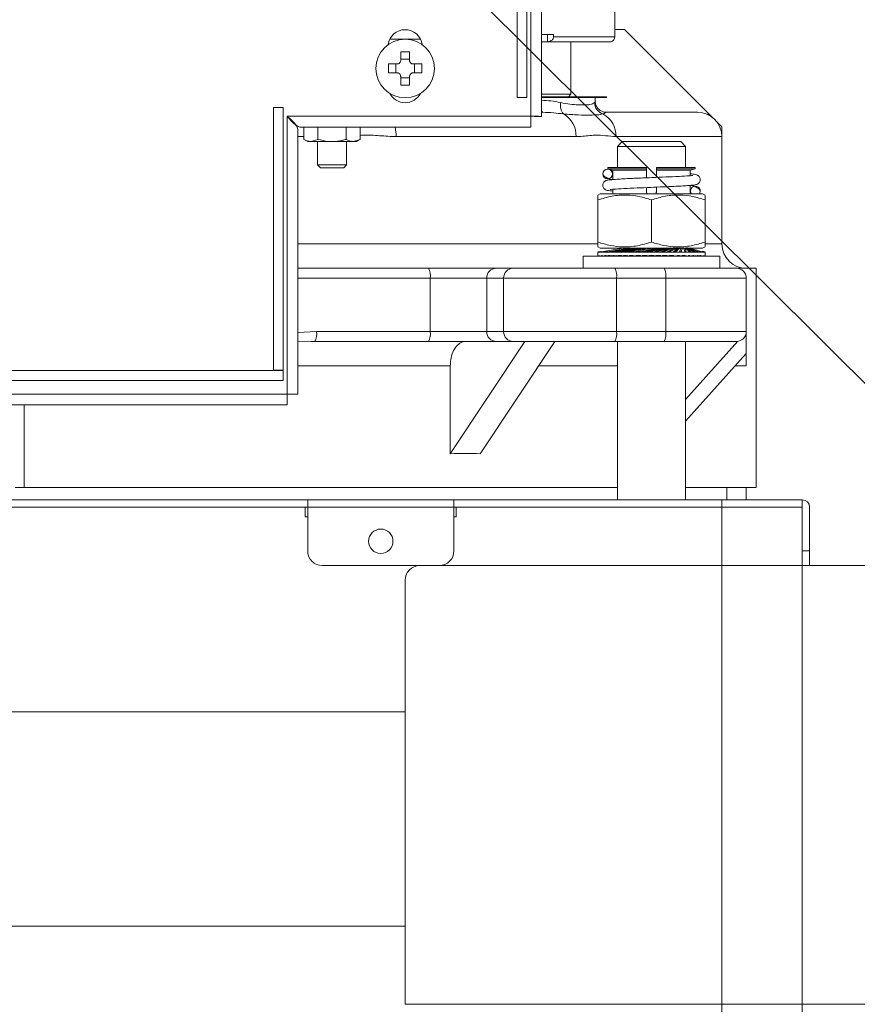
# Model space of a CAD drawing. Header units: inches. Extents: x 201967 to 338763, y -32705 to 30884.
# Tile 155 of 236: x 319937 to 319954, y 9495 to 9515. Entities that reach past the tile are written whole.
import ezdxf

# ---------------------------------------------------------------- set-up
doc = ezdxf.new("R2010")
doc.units = ezdxf.units.IN
doc.header["$MEASUREMENT"] = 0
doc.linetypes.add('CENTER', pattern=[50.8, 31.75, -6.35, 6.35, -6.35])
for name, color, linetype, lineweight in [('01 a1 KONSTRUKCJA żelebet', 200, 'Continuous', 53), ('01h3 KONSTRUKCJA pozycje słupy', 252, 'Continuous', 13), ('KRESKOWANIE-URWANIE', 3, 'Continuous', 13), ('OSIE', 6, 'CENTER', 13), ('wymiar', 1, 'Continuous', 15)]:
    doc.layers.add(name, color=color, linetype=linetype, lineweight=lineweight)
doc.styles.add('RomanS', font='romans.shx')
doc.dimstyles.new('DIM100txt12', dxfattribs={"dimtxt": 12, "dimasz": 1.05, "dimexe": 0, "dimexo": 8, "dimgap": 4, "dimtad": 1, "dimdec": 7, "dimrnd": 0.5, "dimdsep": 46, "dimtxsty": 'RomanS', "dimblk1": 'DIM', "dimblk2": 'DIM', "dimsah": 1, "dimcen": 0.09, "dimse1": 1, "dimse2": 1, "dimclrt": 256, "dimadec": 1, "dimazin": 0, "dimtfac": 1, "dimtdec": 7, "dimtix": 1, "dimtofl": 0, "dimtmove": 2, "dimatfit": 3, "dimfxl": 1, "dimtolj": 1, "dimtzin": 0, "dimarcsym": 0})

# ---------------------------------------------------------------- blocks, each defined once
blk = doc.blocks.new('A$C5C5F7205')
at = {"layer": 'KRESKOWANIE-URWANIE'}
for p, q in [((230, 1350), (404, 1350)), ((407, 1306), (230, 1306))]:
    blk.add_line(p, q, dxfattribs=at)
blk.add_lwpolyline([(230, 1377), (230, 1290), (100, 1290), (100, 1377, -0.414214), (103, 1380), (227, 1380, -0.414214)], format="xyb", close=True, dxfattribs=at)
blk = doc.blocks.new('A$C195A4306')
at = {"layer": 'KRESKOWANIE-URWANIE'}
for p, q in [((55, 824.37), (55, 672.66)), ((57.24, 824.37), (57.24, 672.69)), ((58, 735.5), (58, 676.5)), ((60, 735.5), (60, 676.5)), ((40, 688.95), (40, 694.5)), ((20, 672.5), (38, 690.5)), ((38, 690.5), (40, 690.5)), ((40, 688.95), (52.55, 688.95)), ((52.55, 689.45), (55, 689.45)), ((52.55, 688.95), (52.55, 689.45)), ((53.81, 689.45), (53.81, 687.95)), ((53.88, 687.95), (41, 687.95)), ((49, 687.95), (49, 677.2)), ((53.81, 687.95), (53.88, 687.95)), ((53.88, 687.95), (55, 687.95)), ((79.86, 688.5), (86.14, 688.5)), ((82.09, 684.14), (82.09, 685.92)), ((83.91, 685.92), (83.91, 684.14)), ((79.58, 683.41), (81.36, 683.41)), ((81.1, 683.41), (81.1, 681.59)), ((83.91, 684.4), (82.09, 684.4)), ((84.64, 683.41), (86.42, 683.41)), ((84.9, 681.59), (84.9, 683.41)), ((81.36, 681.59), (79.58, 681.59)), ((82.09, 679.08), (82.09, 680.86)), ((83.91, 680.86), (83.91, 679.08)), ((86.42, 681.59), (84.64, 681.59)), ((82.09, 680.6), (83.91, 680.6)), ((49, 677.2), (49.5, 676.7)), ((49, 677.2), (55, 677.2)), ((41.7, 676.7), (41.7, 676.5)), ((41.7, 676.7), (41.84, 676.7)), ((41.7, 676.5), (41.84, 676.5)), ((41.84, 676.7), (41.84, 676.5)), ((41.84, 676.7), (55, 676.7)), ((41.84, 676.5), (55, 676.5)), ((44, 676.5), (44, 675.79)), ((58, 676.5), (60, 676.5)), ((23, 673.5), (41.77, 673.5)), ((41.77, 673.5), (41.83, 673.5)), ((54.74, 673.5), (55, 673.5)), ((57.24, 672.69), (107.24, 672.69)), ((107.24, 672.69), (107.24, 615.69)), ((108, 674.5), (110, 674.5)), ((108, 620.6), (108, 674.5)), ((110, 620.6), (110, 674.5)), ((18, 670.5), (19, 671.5)), ((55, 672.66), (56.5, 672.66)), ((57.21, 670.45), (57.21, 671.95)), ((18, 646.5), (18, 670.5)), ((57.21, 670.45), (104.29, 670.45)), ((92.23, 670.45), (92.23, 667.95)), ((95.11, 670.45), (95.11, 667.95)), ((100.89, 670.45), (100.89, 667.95)), ((103.77, 670.45), (103.77, 667.95)), ((105, 669.74), (105, 615.66)), ((18, 668.5), (18, 646.5)), ((39.71, 668.5), (18, 668.5)), ((26.45, 667.5), (25.45, 666.5)), ((26.45, 667.5), (38.45, 667.5)), ((39.45, 666.5), (38.45, 667.5)), ((84.83, 668.5), (47.93, 668.5)), ((92.23, 667.95), (93, 667.5)), ((92.23, 667.95), (93.67, 667.5)), ((93.67, 667.5), (93, 667.5)), ((98, 667.5), (93.67, 667.5)), ((95, 667.5), (95, 662.7)), ((102.33, 667.5), (98, 667.5)), ((100.89, 667.95), (102.33, 667.5)), ((101, 662.7), (101, 667.5)), ((103, 667.5), (102.33, 667.5)), ((103, 667.5), (103.77, 667.95)), ((105, 668.5), (103.77, 668.5)), ((25.45, 666.5), (25.45, 662.2)), ((39.45, 666.5), (25.45, 666.5)), ((39.45, 662.2), (39.45, 666.5)), ((95, 662.7), (95.6, 662.1)), ((95, 662.7), (101, 662.7)), ((100.4, 662.1), (101, 662.7)), ((23.51, 662.2), (23.51, 661.9)), ((23.51, 662.2), (31.45, 662.2)), ((23.51, 661.9), (31.45, 661.9)), ((23.51, 661.9), (24.51, 661.63)), ((24.51, 661.63), (31.45, 661.63)), ((24.51, 661.63), (24.51, 660.5)), ((31.45, 661.9), (31.45, 662.2)), ((31.45, 661.63), (31.45, 661.9)), ((31.45, 660.14), (31.45, 661.63)), ((33.45, 662.2), (41.4, 662.2)), ((33.45, 662.2), (33.45, 661.9)), ((33.45, 661.9), (41.4, 661.9)), ((33.45, 661.9), (33.45, 661.63)), ((33.45, 661.63), (40.39, 661.63)), ((33.45, 661.63), (33.45, 660.06)), ((40.39, 661.63), (41.4, 661.9)), ((40.39, 659.69), (40.39, 661.63)), ((41.4, 661.9), (41.4, 662.2)), ((100.4, 662.1), (95.6, 662.1)), ((21.95, 656.8), (21.45, 656.51)), ((21.95, 656.8), (42.95, 656.8)), ((24.51, 658.51), (24.51, 657.22)), ((31.45, 657.22), (31.45, 658.14)), ((33.45, 658.06), (33.45, 657.22)), ((40.39, 657.22), (40.39, 657.7)), ((43.45, 656.51), (42.95, 656.8)), ((21.45, 655.53), (21.45, 646.87)), ((32.45, 655.53), (32.45, 646.87)), ((43.45, 655.53), (43.45, 646.87)), ((18, 646.5), (21.43, 646.5)), ((43.41, 646.5), (105, 646.5)), ((21.45, 644.9), (21.44, 644.9)), ((21.45, 645.89), (21.95, 645.6)), ((21.45, 644.9), (21.45, 644.8)), ((21.45, 644.9), (21.45, 644.9)), ((21.45, 644.81), (21.45, 644.09)), ((21.45, 644.8), (21.52, 644.8)), ((22, 645.01), (21.52, 644.9)), ((21.52, 644.9), (21.52, 644.8)), ((21.52, 644.9), (21.56, 644.9)), ((21.56, 644.8), (21.52, 644.8)), ((21.56, 644.9), (21.73, 644.94)), ((21.56, 644.9), (21.56, 644.8)), ((21.75, 644.85), (21.56, 644.8)), ((21.56, 644.8), (21.75, 644.8)), ((22.02, 644.97), (21.75, 644.9)), ((21.75, 644.9), (21.84, 644.9)), ((21.75, 644.9), (21.75, 644.8)), ((21.84, 644.8), (21.75, 644.8)), ((21.84, 644.9), (22.12, 644.97)), ((21.84, 644.9), (21.84, 644.8)), ((22.16, 644.88), (21.84, 644.8)), ((21.84, 644.8), (22.16, 644.8)), ((32.45, 645.6), (21.95, 645.6)), ((22.16, 644.9), (22.29, 644.9)), ((22.16, 644.9), (22.16, 644.8)), ((22.29, 644.8), (22.16, 644.8)), ((22.29, 644.9), (22.66, 645.01)), ((22.71, 644.93), (22.29, 644.8)), ((22.29, 644.9), (22.29, 644.8)), ((22.29, 644.8), (22.73, 644.8)), ((24.96, 645.7), (22.73, 644.9)), ((22.73, 644.9), (22.9, 644.9)), ((22.73, 644.9), (22.73, 644.8)), ((22.9, 644.8), (22.73, 644.8)), ((22.9, 644.9), (25.01, 645.7)), ((23.39, 644.99), (22.9, 644.8)), ((22.9, 644.9), (22.9, 644.8)), ((22.9, 644.8), (23.45, 644.8)), ((25.07, 645.7), (23.45, 644.9)), ((23.45, 644.9), (23.45, 644.8)), ((23.45, 644.9), (23.66, 644.9)), ((23.66, 644.8), (23.45, 644.8)), ((23.66, 644.9), (25.19, 645.7)), ((25.19, 645.6), (23.66, 644.8)), ((23.66, 644.9), (23.66, 644.8)), ((23.66, 644.8), (24.31, 644.8)), ((25.3, 645.7), (24.31, 644.9)), ((24.31, 644.9), (24.55, 644.9)), ((24.31, 644.9), (24.31, 644.8)), ((24.55, 644.8), (24.31, 644.8)), ((24.55, 644.9), (25.48, 645.7)), ((25.48, 645.6), (24.55, 644.8)), ((24.55, 644.9), (24.55, 644.8)), ((24.55, 644.8), (25.31, 644.8)), ((25.63, 645.7), (25.31, 644.9)), ((25.31, 644.9), (25.57, 644.9)), ((25.31, 644.9), (25.31, 644.8)), ((25.57, 644.8), (25.31, 644.8)), ((25.57, 644.9), (25.89, 645.7)), ((25.89, 645.6), (25.57, 644.8)), ((25.57, 644.9), (25.57, 644.8)), ((25.57, 644.8), (26.41, 644.8)), ((26.08, 645.7), (26.41, 644.9)), ((26.41, 644.8), (26.08, 645.6)), ((26.7, 644.9), (26.39, 645.7)), ((26.41, 644.9), (26.7, 644.9)), ((26.41, 644.9), (26.41, 644.8)), ((26.7, 644.8), (26.41, 644.8)), ((26.63, 645.7), (27.61, 644.9)), ((27.61, 644.8), (26.63, 645.6)), ((26.7, 644.9), (26.7, 644.8)), ((26.7, 644.8), (27.61, 644.8)), ((27.93, 644.9), (26.99, 645.7)), ((27.26, 645.7), (28.89, 644.9)), ((28.89, 644.8), (27.26, 645.6)), ((27.61, 644.9), (27.93, 644.9)), ((27.61, 644.9), (27.61, 644.8)), ((27.93, 644.8), (27.61, 644.8)), ((29.22, 644.9), (27.68, 645.7)), ((27.93, 644.9), (27.93, 644.8)), ((27.93, 644.8), (28.89, 644.8)), ((27.98, 645.7), (30.22, 644.9)), ((30.22, 644.8), (27.98, 645.6)), ((30.56, 644.9), (28.45, 645.7)), ((31.59, 644.8), (28.77, 645.6)), ((28.89, 644.9), (29.22, 644.9)), ((28.89, 644.9), (28.89, 644.8)), ((29.22, 644.8), (28.89, 644.8)), ((29.22, 644.9), (29.22, 644.8)), ((29.22, 644.8), (30.22, 644.8)), ((31.93, 644.9), (29.27, 645.7)), ((32.97, 644.8), (29.62, 645.6)), ((30.22, 644.9), (30.22, 644.8)), ((30.22, 644.9), (30.56, 644.9)), ((30.56, 644.8), (30.22, 644.8)), ((30.56, 644.9), (30.56, 644.8)), ((30.56, 644.8), (31.59, 644.8)), ((33.32, 644.9), (30.58, 645.59)), ((34.68, 644.9), (31.44, 645.62)), ((31.59, 644.9), (31.59, 644.8)), ((31.59, 644.9), (31.93, 644.9)), ((31.93, 644.8), (31.59, 644.8)), ((31.93, 644.9), (31.93, 644.8)), ((31.93, 644.8), (32.97, 644.8)), ((34.34, 644.8), (32.13, 645.26)), ((36.02, 644.9), (32.38, 645.62)), ((42.95, 645.6), (32.45, 645.6)), ((32.97, 644.9), (32.97, 644.8)), ((32.97, 644.9), (33.32, 644.9)), ((33.32, 644.8), (32.97, 644.8)), ((33.32, 644.9), (33.32, 644.8)), ((33.32, 644.8), (34.34, 644.8)), ((37.29, 644.9), (33.58, 645.58)), ((33.93, 645.6), (38.2, 644.9)), ((34.34, 644.9), (34.34, 644.8)), ((34.34, 644.9), (34.68, 644.9)), ((34.68, 644.8), (34.34, 644.8)), ((38.49, 644.9), (34.4, 645.61)), ((34.68, 644.9), (34.68, 644.8)), ((34.68, 644.8), (35.68, 644.8)), ((35.68, 644.8), (34.73, 644.98)), ((34.88, 645.6), (39.33, 644.9)), ((39.6, 644.9), (35.54, 645.57)), ((35.68, 644.9), (35.68, 644.8)), ((35.68, 644.9), (36.02, 644.9)), ((36.02, 644.8), (35.68, 644.8)), ((35.79, 645.6), (40.35, 644.9)), ((36.02, 644.9), (36.02, 644.8)), ((36.02, 644.8), (36.98, 644.8)), ((36.98, 644.8), (36.05, 644.96)), ((40.59, 644.9), (36.22, 645.61)), ((36.66, 645.6), (41.25, 644.9)), ((36.98, 644.9), (37.29, 644.9)), ((36.98, 644.9), (36.98, 644.8)), ((37.29, 644.8), (36.98, 644.8)), ((41.45, 644.9), (37.05, 645.61)), ((37.29, 644.9), (37.29, 644.8)), ((37.29, 644.8), (38.2, 644.8)), ((38.2, 644.8), (37.32, 644.94)), ((38.2, 644.9), (38.2, 644.8)), ((38.2, 644.9), (38.49, 644.9)), ((38.49, 644.8), (38.2, 644.8)), ((38.49, 644.9), (38.49, 644.8)), ((38.49, 644.8), (39.33, 644.8)), ((39.33, 644.8), (38.51, 644.93)), ((42.74, 644.9), (38.66, 645.58)), ((39.33, 644.9), (39.6, 644.9)), ((39.33, 644.9), (39.33, 644.8)), ((39.6, 644.8), (39.33, 644.8)), ((40.35, 644.8), (39.6, 644.91)), ((39.6, 644.9), (39.6, 644.8)), ((39.6, 644.8), (40.35, 644.8)), ((40.35, 644.9), (40.35, 644.8)), ((40.35, 644.9), (40.59, 644.9)), ((40.59, 644.8), (40.35, 644.8)), ((40.59, 644.9), (40.59, 644.8)), ((40.59, 644.8), (41.25, 644.8)), ((41.25, 644.8), (40.64, 644.91)), ((41.25, 644.9), (41.25, 644.8)), ((41.25, 644.9), (41.45, 644.9)), ((41.45, 644.8), (41.25, 644.8)), ((41.45, 644.9), (41.45, 644.8)), ((42, 644.8), (41.45, 644.89)), ((41.45, 644.8), (42, 644.8)), ((41.49, 644.98), (42, 644.9)), ((42.17, 644.9), (41.6, 644.99)), ((42, 644.9), (42, 644.8)), ((42, 644.9), (42.17, 644.9)), ((42.17, 644.8), (42, 644.8)), ((42.17, 644.9), (42.17, 644.8)), ((42.61, 644.8), (42.17, 644.87)), ((42.17, 644.8), (42.61, 644.8)), ((42.21, 644.96), (42.61, 644.9)), ((42.61, 644.9), (42.61, 644.8)), ((42.61, 644.9), (42.74, 644.9)), ((42.74, 644.8), (42.61, 644.8)), ((42.74, 644.9), (42.74, 644.8)), ((43.06, 644.8), (42.74, 644.85)), ((42.74, 644.8), (43.06, 644.8)), ((42.77, 644.95), (43.06, 644.9)), ((43.15, 644.9), (42.86, 644.95)), ((42.95, 645.6), (43.45, 645.89)), ((43.06, 644.9), (43.06, 644.8)), ((43.06, 644.9), (43.15, 644.9)), ((43.15, 644.8), (43.06, 644.8)), ((43.15, 644.9), (43.15, 644.8)), ((43.34, 644.8), (43.15, 644.83)), ((43.15, 644.8), (43.34, 644.8)), ((43.39, 644.9), (43.17, 644.94)), ((43.17, 644.93), (43.34, 644.9)), ((43.34, 644.9), (43.34, 644.8)), ((43.34, 644.9), (43.39, 644.9)), ((43.39, 644.8), (43.34, 644.8)), ((43.39, 644.9), (43.39, 644.8)), ((43.39, 644.8), (43.45, 644.8)), ((43.45, 644.9), (43.45, 644.8)), ((43.45, 644.9), (43.45, 644.8)), ((43.45, 644.09), (43.45, 644.81)), ((43.45, 644.8), (43.45, 644.8)), ((18.45, 644), (18.45, 641.5)), ((18.45, 644), (46.45, 644)), ((21.45, 644.1), (21.45, 644)), ((21.52, 644.1), (21.52, 644)), ((21.56, 644.1), (21.56, 644)), ((21.7, 644.03), (21.56, 644)), ((21.75, 644.1), (21.75, 644)), ((21.84, 644.1), (21.84, 644)), ((22.16, 644.08), (21.84, 644)), ((22.16, 644.1), (22.16, 644)), ((22.65, 644.11), (22.29, 644)), ((22.29, 644.1), (22.44, 644.1)), ((22.29, 644.1), (22.29, 644)), ((22.73, 644.1), (22.73, 644)), ((22.9, 644.1), (23.1, 644.1)), ((22.9, 644.1), (22.9, 644)), ((23.16, 644.1), (22.9, 644)), ((23.45, 644.1), (23.45, 644)), ((23.66, 644.1), (24.06, 644.1)), ((23.66, 644.1), (23.66, 644)), ((23.85, 644.1), (23.66, 644)), ((24.31, 644.1), (24.31, 644)), ((24.55, 644.1), (24.92, 644.1)), ((24.55, 644.1), (24.55, 644)), ((25.31, 644.1), (25.31, 644)), ((25.57, 644.1), (26.21, 644.1)), ((25.57, 644.1), (25.57, 644)), ((26.41, 644.1), (26.41, 644)), ((26.7, 644.1), (27.27, 644.1)), ((26.7, 644.1), (26.7, 644)), ((27.61, 644.1), (27.61, 644)), ((27.93, 644.1), (28.68, 644.1)), ((27.93, 644.1), (27.93, 644)), ((28.89, 644), (28.68, 644.1)), ((28.89, 644.1), (28.89, 644)), ((29.22, 644.1), (30.22, 644.1)), ((29.22, 644.1), (29.22, 644)), ((30.22, 644), (29.94, 644.1)), ((30.22, 644.1), (30.22, 644)), ((30.56, 644.1), (31.59, 644.1)), ((30.56, 644.1), (30.56, 644)), ((31.59, 644), (31.15, 644.12)), ((31.59, 644.1), (31.59, 644)), ((31.93, 644.1), (32.97, 644.1)), ((31.93, 644.1), (31.93, 644)), ((32.97, 644), (32.45, 644.12)), ((32.97, 644.1), (32.97, 644)), ((33.32, 644.1), (34.34, 644.1)), ((33.32, 644.1), (33.32, 644)), ((34.34, 644), (33.75, 644.12)), ((34.34, 644.1), (34.34, 644)), ((34.68, 644.1), (35.68, 644.1)), ((34.68, 644.1), (34.68, 644)), ((35.68, 644), (35.03, 644.12)), ((35.68, 644.1), (35.68, 644)), ((36.02, 644.1), (36.02, 644)), ((36.22, 644.1), (36.98, 644.1)), ((36.98, 644), (36.27, 644.12)), ((36.98, 644.1), (36.98, 644)), ((37.29, 644.1), (37.29, 644)), ((38.2, 644), (37.45, 644.12)), ((37.59, 644.1), (38.2, 644.1)), ((38.2, 644.1), (38.2, 644)), ((38.49, 644.1), (38.49, 644)), ((39.33, 644), (38.54, 644.12)), ((38.7, 644.1), (39.33, 644.1)), ((39.33, 644.1), (39.33, 644)), ((39.6, 644.1), (39.6, 644)), ((40.35, 644), (39.66, 644.11)), ((40.02, 644.1), (40.35, 644.1)), ((40.35, 644.1), (40.35, 644)), ((40.59, 644.1), (40.59, 644)), ((41.25, 644), (40.64, 644.09)), ((40.92, 644.1), (41.25, 644.1)), ((41.25, 644.1), (41.25, 644)), ((42, 644), (41.35, 644.1)), ((41.45, 644.1), (41.45, 644)), ((41.75, 644.1), (42, 644.1)), ((42, 644.1), (42, 644)), ((42.17, 644.1), (42.17, 644)), ((42.61, 644), (42.17, 644.07)), ((42.52, 644.1), (42.61, 644.1)), ((42.61, 644.1), (42.61, 644)), ((43.06, 644), (42.61, 644.07)), ((42.74, 644.1), (42.74, 644)), ((43.06, 644.1), (43.06, 644)), ((43.34, 644), (43.06, 644.05)), ((43.15, 644.1), (43.15, 644)), ((43.34, 644.1), (43.34, 644)), ((43.39, 644.1), (43.39, 644)), ((43.45, 644.1), (43.45, 644)), ((43.45, 644.1), (43.45, 644)), ((46.45, 641.5), (46.45, 644)), ((11, 641.5), (11, 596.5)), ((11, 641.5), (15, 641.5)), ((15, 641.5), (29.87, 641.5)), ((29.87, 641.5), (39.97, 641.5)), ((39.97, 641.5), (60.82, 641.5)), ((60.82, 641.5), (64.29, 641.5)), ((64.29, 641.5), (78.2, 641.5)), ((78.2, 641.5), (105, 641.5)), ((13, 628.5), (13, 639.5)), ((29.53, 639.5), (13, 639.5)), ((39.62, 639.5), (29.53, 639.5)), ((29.53, 639.5), (29.53, 628.5)), ((39.62, 628.5), (39.62, 639.5)), ((62.79, 639.5), (39.62, 639.5)), ((62.79, 639.5), (62.79, 628.5)), ((66.26, 639.5), (62.79, 639.5)), ((66.26, 628.5), (66.26, 639.5)), ((77.85, 639.5), (66.26, 639.5)), ((77.85, 639.5), (77.85, 628.5)), ((105, 639.5), (77.85, 639.5)), ((13, 628.5), (29.53, 628.5)), ((13, 628.5), (13, 623.99)), ((29.53, 628.5), (39.62, 628.5)), ((39.62, 628.5), (62.79, 628.5)), ((62.79, 628.5), (66.26, 628.5)), ((66.26, 628.5), (77.85, 628.5)), ((77.85, 628.5), (101.17, 628.5)), ((101.17, 628.5), (105, 628.31)), ((25.45, 614.56), (14.73, 626.52)), ((29.87, 626.5), (15, 626.5)), ((25.45, 626.5), (25.45, 594)), ((39.97, 626.5), (29.87, 626.5)), ((39.45, 594), (39.45, 626.5)), ((60.82, 626.5), (39.97, 626.5)), ((67.62, 603.45), (52.28, 626.5)), ((73.75, 603.45), (58.41, 626.5)), ((64.29, 626.5), (60.82, 626.5)), ((78.2, 626.5), (64.29, 626.5)), ((101.52, 626.5), (78.2, 626.5)), ((102.31, 626.48), (101.52, 626.5)), ((105, 626.4), (102.31, 626.48)), ((25.45, 610.1), (13, 623.99)), ((15.23, 621.5), (13, 621.5)), ((55.61, 621.5), (39.45, 621.5)), ((73.75, 621.5), (73.75, 603.45)), ((105, 621.5), (73.75, 621.5)), ((110, 620.6), (108, 620.6)), ((108, 618.5), (108, 620.5)), ((248, 620.5), (108, 620.5)), ((248, 618.5), (108, 618.5)), ((105, 615.66), (106.5, 615.66)), ((107.21, 613.45), (107.21, 614.95)), ((107.24, 615.69), (248.76, 615.69)), ((107.21, 613.45), (248.79, 613.45)), ((161.2, 596.5), (161.2, 613.45)), ((11, 596.5), (25.45, 596.5)), ((13, 596.5), (13, 594)), ((17, 596.5), (17, 594)), ((39.45, 596.5), (161.2, 596.5)), ((163, 596.5), (161.2, 596.5)), ((1.5, 592.5), (1.5, 594)), ((1.5, 594), (18, 594)), ((18, 592.5), (18, 594)), ((18, 594), (73, 594)), ((73, 594), (103, 594)), ((73, 592.5), (73, 594)), ((103, 594), (103, 592.5)), ((103, 594), (253, 594)), ((0, 583.5), (0, 592.5)), ((1.5, 592.5), (18, 592.5)), ((1.5, 592.5), (1.5, 239.5)), ((18, 592.5), (73, 592.5)), ((18, 592.5), (18, 239.5)), ((18, 592.5), (72.5, 592.5)), ((72.5, 590.5), (72.5, 592.5)), ((73, 583.5), (73, 592.5)), ((103, 592.5), (73, 592.5)), ((103, 583.5), (103, 592.5)), ((103, 592.5), (253, 592.5)), ((103.5, 592.5), (103.5, 590.5)), ((103.5, 592.5), (252.5, 592.5)), ((73, 590.5), (72.5, 590.5)), ((103.5, 590.5), (103, 590.5)), ((0, 583.5), (1.5, 583.5)), ((0, 580.5), (0, 583.5)), ((1.5, 580.5), (0, 580.5)), ((76, 580.5), (100, 580.5))]:
    blk.add_line(p, q, dxfattribs=at)
at = {"layer": 'KRESKOWANIE-URWANIE', "flags": 128}
blk.add_lwpolyline([(22.61, 656.8), (22.52, 656.97), (22.44, 657.35)], dxfattribs=at)
at = {"layer": 'KRESKOWANIE-URWANIE'}
for centre, radius in [((83, 682.5), 6), ((41.46, 660.85), 1), ((88, 585.5), 2.5)]:
    blk.add_circle(centre, radius, dxfattribs=at)
for centre, radius, start, end in [((83, 686.95), 3.5, 7.2804, 172.7196), ((83, 656.33), 29.6, 88.2333, 91.7667), ((109.27, 682.5), 29.7, 178.2391, 181.7609), ((56.73, 682.5), 29.7, 358.2391, 1.7609), ((83, 708.82), 29.75, 268.2424, 271.7576), ((83, 678.95), 3.5, 206.6534, 333.3466), ((41.6, 675.54), 2.53, 289.5267, 358.5973), ((48.56, 674.87), 2.59, 318.5983, 13.6071), ((23, 668.5), 5, 90, 180), ((44.75, 668.67), 5.04, 117.1204, 181.9078), ((53.01, 668.72), 5.09, 119.5181, 182.5334), ((54.62, 673.89), 0.41, 286.9049, 339.435), ((92.99, 668.52), 8.16, 166.3478, 180.165), ((23.44, 657.35), 1, 326.633, 180), ((13, 646.5), 5, 270, 0), ((15, 639.5), 2, 90, 180), ((32.67, 639.98), 3.18, 151.5179, 188.7802), ((42.76, 639.98), 3.18, 151.5179, 188.7802), ((60.81, 639.52), 1.98, 359.5632, 89.5602), ((64.28, 639.52), 1.98, 359.564, 89.5602), ((80.99, 639.98), 3.18, 151.5179, 188.7802), ((15, 628.5), 2, 180, 270), ((32.67, 628.02), 3.18, 171.2206, 208.4806), ((42.76, 628.02), 3.18, 171.2206, 208.4806), ((60.81, 628.48), 1.98, 270.4415, 0.4368), ((64.28, 628.48), 1.98, 270.4415, 0.436), ((80.99, 628.02), 3.18, 171.2206, 208.4806), ((104.31, 628.02), 3.18, 171.2199, 208.4814), ((1.5, 592.5), 1.5, 90, 180), ((76, 583.5), 3, 180, 270), ((100, 583.5), 3, 270, 0)]:
    blk.add_arc(centre, radius, start, end, dxfattribs=at)
blk.add_ellipse((178, 442.23), major_axis=(152.79, -144.71), ratio=0.465866, start_param=2.660522, end_param=2.708431, dxfattribs=at)
for points, knots in [([(41, 687.95), (41, 687.95), (40.91, 687.95), (40.72, 687.98), (40.44, 688.1), (40.19, 688.33), (40.03, 688.62), (40.01, 688.84), (40, 688.95)], [0, 0, 0, 0, 0.005583, 0.165792, 0.381096, 0.589431, 0.794669, 1, 1, 1, 1]), ([(52.55, 688.95), (52.56, 688.86), (52.58, 688.68), (52.74, 688.42), (53.03, 688.16), (53.42, 688), (53.7, 687.97), (53.81, 687.95)], [0, 0, 0, 0, 0.151796, 0.302903, 0.514949, 0.808194, 1, 1, 1, 1]), ([(81.36, 683.41), (81.44, 683.42), (81.6, 683.44), (81.82, 683.56), (81.98, 683.74), (82.07, 683.95), (82.08, 684.09), (82.09, 684.14)], [0, 0, 0, 0, 0.213468, 0.427013, 0.638826, 0.849936, 1, 1, 1, 1]), ([(83.91, 684.14), (83.92, 684.06), (83.94, 683.9), (84.06, 683.68), (84.24, 683.52), (84.45, 683.43), (84.59, 683.42), (84.64, 683.41)], [0, 0, 0, 0, 0.213498, 0.427019, 0.638851, 0.849937, 1, 1, 1, 1]), ([(82.09, 680.86), (82.08, 680.94), (82.06, 681.1), (81.94, 681.32), (81.76, 681.48), (81.55, 681.57), (81.41, 681.58), (81.36, 681.59)], [0, 0, 0, 0, 0.213444, 0.427013, 0.638848, 0.849935, 1, 1, 1, 1]), ([(84.64, 681.59), (84.56, 681.58), (84.4, 681.56), (84.18, 681.44), (84.02, 681.26), (83.93, 681.05), (83.92, 680.91), (83.91, 680.86)], [0, 0, 0, 0, 0.213468, 0.427036, 0.638871, 0.849933, 1, 1, 1, 1]), ([(43.97, 675.78), (43.98, 675.65), (43.99, 675.28), (43.72, 674.59), (43.17, 673.96), (42.51, 673.6), (42.01, 673.5), (41.83, 673.51), (41.78, 673.51)], [0, 0, 0, 0, 0.112262, 0.32064, 0.545658, 0.742652, 0.925952, 1, 1, 1, 1]), ([(44.03, 675.79), (44.03, 675.72), (44.03, 675.63), (44.11, 675.51), (44.13, 675.48)], [0, 0, 0, 0, 0.749573, 1, 1, 1, 1]), ([(44.13, 675.48), (44.39, 675.32), (44.8, 675.06), (46.11, 674.99), (47.49, 675.02), (49.15, 675.15), (50.43, 675.37), (51.08, 675.48)], [0, 0, 0, 0, 0.286233, 0.463234, 0.645147, 0.820088, 1, 1, 1, 1]), ([(51.08, 675.48), (51.74, 675.62), (52.97, 675.87), (54.36, 675.94), (55, 675.97)], [0, 0, 0, 0, 0.534358, 1, 1, 1, 1]), ([(42.45, 673.15), (42.26, 673.24), (41.88, 673.42), (41.81, 673.47), (41.77, 673.5)], [0, 0, 0, 0, 0.495881, 1, 1, 1, 1]), ([(50.51, 673.15), (49.48, 673.07), (47.39, 672.92), (45.09, 672.94), (43.45, 672.94), (42.79, 673.08), (42.45, 673.15)], [0, 0, 0, 0, 0.276766, 0.561639, 0.7788, 1, 1, 1, 1]), ([(54.74, 673.5), (53.99, 673.47), (52.5, 673.42), (51.17, 673.24), (50.51, 673.15)], [0, 0, 0, 0, 0.49517, 1, 1, 1, 1]), ([(57.24, 672.69), (56.94, 672.68), (56.36, 672.68), (55.62, 672.67), (55.1, 672.66), (55.03, 672.66), (55, 672.66)], [0, 0, 0, 0, 0.25, 0.499994, 0.75, 1, 1, 1, 1]), ([(57.21, 670.45), (57.21, 670.48), (57.21, 670.55), (57.22, 671.07), (57.23, 671.81), (57.23, 672.39), (57.24, 672.69)], [0, 0, 0, 0, 0.249999, 0.5, 0.750001, 1, 1, 1, 1]), ([(107.24, 672.69), (106.96, 672.36), (106.41, 671.7), (105.58, 670.91), (104.88, 670.5), (104.45, 670.46), (104.29, 670.45)], [0, 0, 0, 0, 0.280268, 0.560948, 0.841636, 1, 1, 1, 1]), ([(105, 669.74), (105.04, 670.02), (105.13, 670.57), (105.77, 671.39), (106.54, 672.1), (107.05, 672.53), (107.24, 672.69)], [0, 0, 0, 0, 0.280264, 0.560956, 0.841638, 1, 1, 1, 1]), ([(47.93, 668.5), (47.59, 668.51), (46.28, 668.56), (44.23, 668.91), (41.83, 668.69), (40.42, 668.56), (39.71, 668.5)], [0, 0, 0, 0, 0.115428, 0.449721, 0.724628, 1, 1, 1, 1]), ([(92.23, 668.77), (92.06, 668.79), (90.71, 668.88), (88.23, 668.67), (85.96, 668.56), (84.83, 668.5)], [0, 0, 0, 0, 0.066647, 0.532927, 1, 1, 1, 1]), ([(93.67, 667.5), (93.7, 667.5), (94.19, 667.51), (94.67, 667.73), (95.11, 667.95)], [0, 0, 0, 0, 0.070193, 1, 1, 1, 1]), ([(95.11, 667.95), (95.36, 667.88), (96.3, 667.62), (97.27, 667.55), (98, 667.5)], [0, 0, 0, 0, 0.257552, 1, 1, 1, 1]), ([(98, 667.5), (98.26, 667.51), (99.24, 667.53), (100.19, 667.77), (100.89, 667.95)], [0, 0, 0, 0, 0.268637, 1, 1, 1, 1]), ([(102.33, 667.5), (102.36, 667.5), (102.85, 667.51), (103.33, 667.73), (103.77, 667.95)], [0, 0, 0, 0, 0.070211, 1, 1, 1, 1]), ([(24.51, 660.86), (24.33, 660.85), (23.88, 660.81), (23.43, 660.74), (23.09, 660.64), (22.89, 660.52), (22.74, 660.41), (22.56, 660.19), (22.45, 659.91), (22.43, 659.65), (22.47, 659.4), (22.58, 659.16), (22.73, 658.97), (22.88, 658.84), (23.06, 658.74), (23.22, 658.68), (23.53, 658.61), (24.09, 658.54), (25.01, 658.46), (26.29, 658.38), (27.76, 658.3), (29.22, 658.23), (31.03, 658.16), (33.38, 658.06), (36.23, 657.94), (38.86, 657.81), (40.31, 657.72), (40.9, 657.66), (40.92, 657.66), (40.93, 657.67)], [0, 0, 0, 0, 0.030358, 0.076763, 0.109826, 0.121412, 0.130347, 0.140624, 0.152396, 0.162136, 0.169852, 0.17974, 0.188007, 0.196805, 0.206756, 0.225861, 0.257172, 0.300535, 0.355157, 0.414578, 0.469004, 0.51736, 0.559786, 0.639548, 0.727589, 0.824241, 0.921485, 0.970497, 1, 1, 1, 1]), ([(40.39, 659.68), (40.42, 659.68), (40.65, 659.7), (40.83, 659.72), (41.08, 659.78), (41.12, 659.8), (41.14, 659.8), (41.15, 659.81), (41.16, 659.81), (41.17, 659.82), (41.17, 659.82), (41.18, 659.83), (41.18, 659.84), (41.19, 659.84), (41.19, 659.85), (41.2, 659.85), (41.2, 659.86), (41.22, 659.86), (41.25, 659.88), (41.32, 659.92), (41.55, 660.03), (41.93, 660.23), (42.36, 660.54), (42.43, 660.74), (42.46, 660.85)], [0, 0, 0, 0, 0.022642, 0.196639, 0.215469, 0.221544, 0.223916, 0.225988, 0.227949, 0.230008, 0.232365, 0.235139, 0.241996, 0.243533, 0.244921, 0.246253, 0.247605, 0.250671, 0.254618, 0.265928, 0.304117, 0.446795, 0.679961, 1, 1, 1, 1]), ([(40.39, 657.34), (40.57, 657.35), (41.03, 657.39), (41.47, 657.46), (41.81, 657.56), (42.02, 657.68), (42.17, 657.79), (42.34, 658.01), (42.45, 658.29), (42.47, 658.55), (42.43, 658.8), (42.33, 659.04), (42.18, 659.23), (42.02, 659.36), (41.84, 659.46), (41.68, 659.52), (41.37, 659.59), (40.81, 659.66), (39.89, 659.74), (38.61, 659.82), (37.14, 659.9), (35.68, 659.97), (33.87, 660.04), (31.53, 660.14), (28.67, 660.26), (26.04, 660.39), (24.59, 660.48), (24.01, 660.54), (23.98, 660.54), (23.97, 660.53)], [0, 0, 0, 0, 0.030358, 0.076763, 0.109826, 0.121412, 0.130347, 0.140624, 0.152396, 0.162136, 0.169852, 0.17974, 0.188008, 0.196805, 0.206756, 0.225861, 0.257172, 0.300535, 0.355157, 0.414578, 0.469004, 0.517359, 0.559786, 0.639549, 0.727589, 0.824241, 0.921485, 0.970497, 1, 1, 1, 1]), ([(32.45, 655.53), (31.5, 655.81), (29.57, 656.39), (26.71, 656.6), (23.97, 656.29), (22.3, 655.78), (21.45, 655.53)], [0, 0, 0, 0, 0.264607, 0.534952, 0.765347, 1, 1, 1, 1]), ([(24.43, 658.51), (24.26, 658.5), (24.07, 658.48), (23.82, 658.42), (23.78, 658.4), (23.76, 658.4), (23.75, 658.39), (23.74, 658.39), (23.73, 658.38), (23.73, 658.38), (23.72, 658.37), (23.72, 658.36), (23.72, 658.36), (23.71, 658.35), (23.71, 658.35), (23.7, 658.34), (23.68, 658.34), (23.66, 658.32), (23.58, 658.28), (23.35, 658.17), (22.97, 657.97), (22.54, 657.66), (22.48, 657.46), (22.44, 657.35)], [0, 0, 0, 0, 0.177098, 0.196389, 0.202612, 0.205042, 0.207164, 0.209169, 0.211277, 0.213692, 0.216535, 0.223559, 0.225133, 0.226555, 0.227919, 0.229304, 0.232445, 0.236487, 0.248073, 0.28719, 0.433339, 0.672176, 1, 1, 1, 1]), ([(24.51, 657.22), (24.51, 657.15), (24.51, 657), (24.51, 656.87), (24.5, 656.8)], [0, 0, 0, 0, 0.505301, 1, 1, 1, 1]), ([(31.55, 656.8), (31.51, 656.9), (31.46, 657.04), (31.45, 657.18), (31.45, 657.22)], [0, 0, 0, 0, 0.741055, 1, 1, 1, 1]), ([(43.45, 655.53), (42.5, 655.81), (40.57, 656.39), (37.71, 656.6), (34.97, 656.29), (33.3, 655.78), (32.45, 655.53)], [0, 0, 0, 0, 0.264606, 0.534951, 0.765344, 1, 1, 1, 1]), ([(33.45, 657.22), (33.45, 657.11), (33.44, 656.96), (33.36, 656.83), (33.34, 656.8)], [0, 0, 0, 0, 0.75851, 1, 1, 1, 1]), ([(40.4, 656.8), (40.4, 656.86), (40.39, 657), (40.39, 657.15), (40.39, 657.22)], [0, 0, 0, 0, 0.485673, 1, 1, 1, 1]), ([(21.45, 655.53), (21.45, 655.67), (21.45, 656.1), (21.45, 656.5), (21.45, 656.46), (21.45, 656.44)], [0, 0, 0, 0, 0.262349, 0.761226, 1, 1, 1, 1]), ([(43.45, 656.44), (43.45, 656.46), (43.45, 656.51), (43.45, 656.1), (43.45, 655.67), (43.45, 655.53)], [0, 0, 0, 0, 0.225926, 0.737642, 1, 1, 1, 1]), ([(21.45, 646.87), (22.41, 646.59), (24.34, 646.01), (27.2, 645.8), (29.93, 646.11), (31.61, 646.62), (32.45, 646.87)], [0, 0, 0, 0, 0.264605, 0.53495, 0.765345, 1, 1, 1, 1]), ([(21.45, 645.96), (21.45, 645.94), (21.45, 645.89), (21.45, 646.3), (21.45, 646.73), (21.45, 646.87)], [0, 0, 0, 0, 0.225926, 0.737642, 1, 1, 1, 1]), ([(32.45, 646.87), (33.41, 646.59), (35.34, 646.01), (38.2, 645.8), (40.93, 646.11), (42.61, 646.62), (43.45, 646.87)], [0, 0, 0, 0, 0.264606, 0.534951, 0.765347, 1, 1, 1, 1]), ([(43.45, 646.87), (43.45, 646.73), (43.45, 646.3), (43.45, 645.9), (43.45, 645.94), (43.45, 645.96)], [0, 0, 0, 0, 0.262349, 0.761226, 1, 1, 1, 1]), ([(24.63, 645.61), (24.22, 645.51), (23.39, 645.32), (22.58, 645.04), (22.16, 644.9)], [0, 0, 0, 0, 0.493056, 1, 1, 1, 1]), ([(29.17, 645.6), (29.56, 645.51), (30.37, 645.31), (31.17, 645.04), (31.59, 644.9)], [0, 0, 0, 0, 0.483267, 1, 1, 1, 1]), ([(30.1, 645.6), (30.49, 645.52), (31.45, 645.33), (32.4, 645.06), (32.97, 644.9)], [0, 0, 0, 0, 0.407819, 1, 1, 1, 1]), ([(31.07, 645.6), (31.46, 645.53), (32.56, 645.34), (33.64, 645.07), (34.34, 644.9)], [0, 0, 0, 0, 0.36073, 1, 1, 1, 1]), ([(32.04, 645.6), (32.58, 645.51), (33.8, 645.32), (35.01, 645.05), (35.68, 644.9)], [0, 0, 0, 0, 0.448412, 1, 1, 1, 1]), ([(33.01, 645.6), (33.69, 645.5), (35.02, 645.31), (36.33, 645.03), (36.98, 644.9)], [0, 0, 0, 0, 0.513041, 1, 1, 1, 1]), ([(73.75, 621.5), (73.71, 622.06), (73.64, 623.19), (73.09, 624.68), (72.27, 625.81), (71.37, 626.41), (70.77, 626.48), (70.53, 626.5)], [0, 0, 0, 0, 0.21462, 0.429236, 0.643882, 0.858586, 1, 1, 1, 1]), ([(13, 621.5), (13, 621.6), (13, 621.82), (13, 622.22), (13, 622.78), (13, 623.35), (13, 623.66), (13, 623.81)], [0, 0, 0, 0, 0.066799, 0.154143, 0.317352, 0.671197, 1, 1, 1, 1]), ([(107.24, 615.69), (106.94, 615.68), (106.36, 615.68), (105.62, 615.67), (105.1, 615.66), (105.03, 615.66), (105, 615.66)], [0, 0, 0, 0, 0.249993, 0.499995, 0.749997, 1, 1, 1, 1]), ([(107.21, 613.45), (107.21, 613.48), (107.21, 613.55), (107.22, 614.07), (107.23, 614.81), (107.23, 615.39), (107.24, 615.69)], [0, 0, 0, 0, 0.249999, 0.5, 0.750001, 1, 1, 1, 1])]:
    blk.add_open_spline(points, degree=3, knots=knots, dxfattribs=at)
blk = doc.blocks.new('1 szyb FIFT B160AF')
at = {"layer": 'OSIE', "ltscale": 2}
blk.add_line((204.501, 83.5), (204.501, 201.5), dxfattribs=at)
at = {"layer": 'KRESKOWANIE-URWANIE', "xscale": -0.1, "yscale": 0.1, "zscale": 0.1}
blk.add_blockref('A$C195A4306', (206.3, 152.45), dxfattribs=at)
at = {"layer": 'wymiar', "xscale": -0.1, "yscale": 0.1, "zscale": 0.1}
blk.add_blockref('A$C5C5F7205', (221, 72.5), dxfattribs=at)
blk = doc.blocks.new('DIM')
for p, q in [((0, -13), (0, 13)), ((8, 0), (-8, 0))]:
    blk.add_line(p, q)
at = {"const_width": 1.7143}
blk.add_lwpolyline([(5.7143, 5.7143), (-5.7143, -5.7143)], dxfattribs=at)

msp = doc.modelspace()

# ---------------------------------------------------------------- block references
at = {"layer": '01 a1 KONSTRUKCJA żelebet'}
msp.add_blockref('1 szyb FIFT B160AF', (319747.138, 9293.76), dxfattribs=at)

# ---------------------------------------------------------------- leaders
at = {"layer": '01h3 KONSTRUKCJA pozycje słupy'}
msp.add_leader([(319973.48, 9489.194), (319817.488, 9644.326)], dimstyle='DIM100txt12', override={"dimasz": 8, "dimgap": 4, "dimtad": 1}, dxfattribs=at)

doc.saveas('drawing.dxf')
